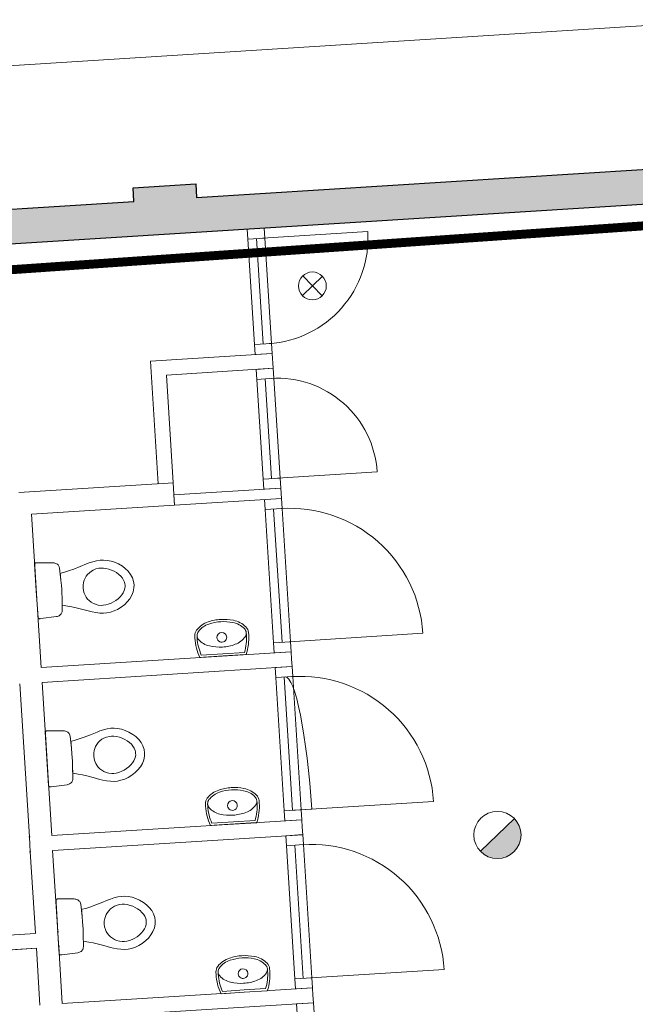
# Model space of a CAD drawing. Header units: millimetres. Extents: x -13022 to 1371524, y -38729 to 632593.
# Tile 61 of 256: x 652284 to 656403, y 22283 to 28873. Entities that reach past the tile are written whole.
import ezdxf

# ---------------------------------------------------------------- set-up
doc = ezdxf.new("R2010")
doc.units = ezdxf.units.MM
doc.header["$LTSCALE"] = 35
doc.set_wipeout_variables(frame=1)
doc.linetypes.add('AI9-LType1', pattern=[1.69333, 0.846665, -0.846665])
doc.linetypes.add('DASHED', pattern=[200, 100, -100])
doc.layers.add('Al65----_beveiliging-inst', color=92, linetype='Continuous', lineweight=9)
doc.layers.add('brandveiligheid voorzieningen', color=10, linetype='Continuous', lineweight=9)
for name, color, linetype in [('LAYER102', 1, 'Continuous'), ('LAYER111', 7, 'Continuous'), ('LAYER28', 7, 'Continuous'), ('LAYER30', 7, 'Continuous'), ('LAYER31', 7, 'Continuous'), ('LAYER74', 7, 'Continuous')]:
    doc.layers.add(name, color=color, linetype=linetype)
doc.styles.get("Standard").update_dxf_attribs({"font": 'simplex.shx'})
doc.dimstyles.new('~R----C~', dxfattribs={"dimtxt": 162, "dimasz": 180, "dimexe": 0.18, "dimexo": 0.0625, "dimgap": 16.2, "dimtad": 1, "dimdec": 0, "dimzin": 0, "dimdsep": 46, "dimtxsty": 'Standard', "dimcen": 0.09, "dimse1": 1, "dimse2": 1, "dimclrd": 7, "dimadec": 0, "dimazin": 0, "dimtfac": 1, "dimtdec": 4, "dimtmove": 0, "dimatfit": 3, "dimfxl": 1, "dimtolj": 1, "dimtzin": 0, "dimlwd": 13, "dimarcsym": 0})

# ---------------------------------------------------------------- blocks, each defined once
blk = doc.blocks.new('*D93')
at = {"layer": 'Defpoints', "color": 0, "linetype": 'Continuous', "transparency": 16777216}
for p in [(656813.2, 28854.7), (656873.5, 27897.3), (645890.4, 27478.6)]:
    blk.add_point(p, dxfattribs=at)
at = {"layer": 'LAYER102', "color": 7, "linetype": 'Continuous', "lineweight": 13, "transparency": 16777216}
blk.add_line((646026.8, 28175.8), (656633.6, 28843.4), dxfattribs=at)
at = {"layer": 'LAYER102', "color": 7, "linetype": 'Continuous', "transparency": 16777216}
for points in [[(656631.7, 28873.3), (656635.5, 28813.5), (656813.2, 28854.7)], [(646024.9, 28205.8), (646028.7, 28145.9), (645847.2, 28164.5)]]:
    blk.add_solid(points, dxfattribs=at)
at = {"layer": 'LAYER102', "color": 0, "linetype": 'Continuous', "transparency": 16777216, "insert": (651324.1, 28606.6), "char_height": 162, "attachment_point": 5, "rotation": 3.60138}
blk.add_mtext('\\A1;10988', dxfattribs=at)
blk = doc.blocks.new('Brandmelder')
at = {"layer": 'brandveiligheid voorzieningen'}
blk.add_hatch(color=256, dxfattribs=at).paths.add_polyline_path([(76.62, -89.8, 0.198912), (75.85, -87.94), (72.13, -91.66, 0.668179)])
blk.add_line((72.13, -91.66), (75.85, -87.94), dxfattribs=at)
blk.add_circle((73.99, -89.8), 2.63, dxfattribs=at)
blk = doc.blocks.new('Nevenindicator')
at = {"layer": 'Al65----_beveiliging-inst', "color": 92, "ltscale": 0.7}
for p, q in [((159.19, -81.94), (161.37, -79.75)), ((159.19, -79.75), (161.37, -81.94))]:
    blk.add_line(p, q, dxfattribs=at)
blk.add_circle((160.28, -80.84), 1.55, dxfattribs=at)

msp = doc.modelspace()

# ---------------------------------------------------------------- linework, layer by layer
at = {"layer": 'LAYER30', "color": 7, "linetype": 'Continuous', "lineweight": 18}
for points in [[(653811.173, 27404.147), (653806.939, 27471.013), (653920.712, 27478.224), (653924.946, 27411.359)], [(653860.108, 26632.69), (653855.873, 26699.555), (653969.646, 26706.767), (653973.881, 26639.901)], [(653870.672, 26466.034), (653866.437, 26532.9), (653980.211, 26540.111), (653984.445, 26473.244)], [(653917.205, 25731.344), (653912.971, 25798.211), (654026.744, 25805.421), (654030.979, 25738.555)], [(653925.809, 25594.694), (653921.575, 25661.559), (654035.348, 25668.77), (654039.583, 25601.904)]]:
    msp.add_lwpolyline(points, close=True, dxfattribs=at)
for points in [[(653855.873, 26699.555), (653811.173, 27404.147)], [(653912.76, 26703.161), (653868.06, 27407.753)], [(653969.646, 26706.767), (653924.946, 27411.359)], [(653912.971, 25798.211), (653870.672, 26466.034)], [(653969.857, 25801.815), (653927.559, 26469.64)], [(654026.744, 25805.421), (653984.445, 26473.244)], [(653982.331, 24703.011), (653925.809, 25594.694)], [(654039.218, 24706.616), (653982.696, 25598.299)], [(654096.104, 24710.221), (654039.583, 25601.904)]]:
    msp.add_lwpolyline(points, dxfattribs=at)
at = {"layer": 'LAYER31', "color": 7, "linetype": 'Continuous', "lineweight": 18}
msp.add_lwpolyline([(653908.237, 27410.304), (654612.843, 27454.972, -0.41421361), (653952.937, 26705.71)], format="xyb", dxfattribs=at)

# ---------------------------------------------------------------- block references
at = {"layer": 'Al65----_beveiliging-inst', "xscale": 60, "yscale": 60, "zscale": 60, "rotation": 358.9686325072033}
for name, p in [('Nevenindicator', (644714.7, 32114.529)), ('Brandmelder', (651138.592, 28883.862))]:
    msp.add_blockref(name, p, dxfattribs=at)

# ---------------------------------------------------------------- dimensions: what is measured, and where the dimension line sits
at = {"layer": 'LAYER102', "color": 7, "linetype": 'Continuous'}
dim = msp.add_linear_dim(base=(656813.228, 28854.707), p1=(645890.355, 27478.602), p2=(656873.484, 27897.335), angle=3.6013808, dimstyle='~R----C~', dxfattribs=at)
dim.commit()
dim.dimension.update_dxf_attribs({"geometry": '*D93', "text_midpoint": (651324.101, 28606.62)})

# ---------------------------------------------------------------- wipeouts: each hides what was drawn before it
at = {"linetype": 'Continuous'}
for points in [[(652565.3, 25061.29), (652563.368, 25085.895), (652559.952, 25121.842), (652554.768, 25167.211), (652591.09, 25177.842), (652617.934, 25186.312), (652645.615, 25196.105), (652688.173, 25212.81), (652730.875, 25230.597), (652749.572, 25237.915), (652773.275, 25245.491), (652798.267, 25251.778), (652822.281, 25255.817), (652845.112, 25256.665), (652868.893, 25254.687), (652895.738, 25249.27), (652919.169, 25241.782), (652944.596, 25230.561), (652971.068, 25214.882), (652990.368, 25200.107), (653009.595, 25181.323), (653025.66, 25160.463), (653038.066, 25137.754), (653046.192, 25113.414), (653049.303, 25091.784), (653048.909, 25069.927), (653043.893, 25044.759), (653034.458, 25020.677), (653021.109, 24997.962), (653004.415, 24976.914), (652987.105, 24959.833), (652962.824, 24940.959), (652939.062, 24926.637), (652916.684, 24916.265), (652890.773, 24907.524), (652867.43, 24902.577), (652844.64, 24900.553), (652820.341, 24901.543), (652794.705, 24904.644), (652770.283, 24909.189), (652750.806, 24914.104), (652706.208, 24926.386), (652661.903, 24937.621), (652633.198, 24943.863), (652605.534, 24948.897), (652568.136, 24954.889), (652567.582, 25000.544), (652566.482, 25036.644)], [(652434.189, 24438.205), (652356.114, 24483.386), (652427.922, 24538.006), (654100.401, 24643.355), (654103.504, 24593.455), (654106.668, 24543.553)], [(652636.061, 23936.241), (652634.129, 23960.845), (652630.713, 23996.792), (652625.529, 24042.161), (652661.851, 24052.793), (652688.695, 24061.262), (652716.376, 24071.055), (652758.933, 24087.761), (652801.636, 24105.548), (652820.333, 24112.866), (652844.036, 24120.441), (652869.028, 24126.729), (652893.042, 24130.767), (652915.873, 24131.616), (652939.654, 24129.638), (652966.498, 24124.22), (652989.93, 24116.733), (653015.357, 24105.511), (653041.829, 24089.832), (653061.129, 24075.057), (653080.356, 24056.274), (653096.421, 24035.413), (653108.827, 24012.704), (653116.952, 23988.365), (653120.064, 23966.734), (653119.67, 23944.877), (653114.654, 23919.709), (653105.219, 23895.627), (653091.87, 23872.912), (653075.176, 23851.864), (653057.866, 23834.783), (653033.585, 23815.91), (653009.823, 23801.587), (652987.445, 23791.216), (652961.534, 23782.475), (652938.191, 23777.528), (652915.401, 23775.503), (652891.102, 23776.493), (652865.466, 23779.594), (652841.044, 23784.139), (652821.567, 23789.055), (652776.968, 23801.336), (652732.663, 23812.572), (652703.959, 23818.813), (652676.295, 23823.847), (652638.896, 23829.84), (652638.343, 23875.495), (652637.243, 23911.594)], [(652505.013, 23313.206), (652426.939, 23358.39), (652498.746, 23413.009), (654171.663, 23518.368), (654174.766, 23468.467), (654177.93, 23418.565)], [(652706.887, 22811.338), (652704.955, 22835.943), (652701.539, 22871.89), (652696.355, 22917.259), (652732.677, 22927.89), (652759.521, 22936.359), (652787.202, 22946.153), (652829.759, 22962.858), (652872.462, 22980.645), (652891.159, 22987.963), (652914.861, 22995.539), (652939.854, 23001.826), (652963.868, 23005.864), (652986.699, 23006.713), (653010.48, 23004.735), (653037.324, 22999.318), (653060.756, 22991.83), (653086.183, 22980.609), (653112.655, 22964.93), (653131.955, 22950.155), (653151.182, 22931.371), (653167.247, 22910.51), (653179.653, 22887.802), (653187.778, 22863.462), (653190.889, 22841.832), (653190.496, 22819.975), (653185.48, 22794.807), (653176.045, 22770.725), (653162.696, 22748.009), (653146.002, 22726.962), (653128.692, 22709.881), (653104.411, 22691.007), (653080.649, 22676.685), (653058.271, 22666.314), (653032.36, 22657.572), (653009.017, 22652.626), (652986.227, 22650.601), (652961.928, 22651.591), (652936.292, 22654.692), (652911.87, 22659.236), (652892.393, 22664.152), (652847.794, 22676.434), (652803.489, 22687.669), (652774.785, 22693.911), (652747.121, 22698.945), (652709.722, 22704.938), (652709.169, 22750.592), (652708.069, 22786.692)], [(650091.834, 22512.499), (650138.547, 22565.561), (650185.322, 22618.623), (652389.632, 22758.342), (652467.582, 22713.183), (652395.899, 22658.538)], [(652575.838, 22188.249), (652497.764, 22233.433), (652569.508, 22288.048), (654242.927, 22393.441), (654246.029, 22343.541), (654249.194, 22293.639)]]:
    msp.add_wipeout(points, dxfattribs=at).dxf.layer = 'LAYER111'

# ---------------------------------------------------------------- next in the draw order: linework, layer by layer
at = {"layer": 'LAYER102', "color": 7, "linetype": 'Continuous', "lineweight": 18}
for points in [[(652427.922, 24538.006), (654100.401, 24643.355)], [(654100.401, 24643.355), (654103.504, 24593.455), (654106.668, 24543.553)], [(654106.668, 24543.553), (652434.189, 24438.205)], [(652498.746, 23413.009), (654171.663, 23518.368)], [(654171.663, 23518.368), (654174.766, 23468.467), (654177.93, 23418.565)], [(654177.93, 23418.565), (652505.013, 23313.206)], [(650185.322, 22618.623), (652389.632, 22758.342)], [(652395.899, 22658.538), (650091.834, 22512.499)], [(652569.508, 22288.048), (654242.927, 22393.441)], [(654242.927, 22393.441), (654246.029, 22343.541), (654249.194, 22293.639)], [(654249.194, 22293.639), (652575.838, 22188.249)]]:
    msp.add_lwpolyline(points, dxfattribs=at)
at = {"layer": 'LAYER102', "color": 7, "linetype": 'DASHED', "lineweight": 18}
for points in [[(654100.401, 24643.355), (654103.504, 24593.455), (654106.668, 24543.553)], [(654171.663, 23518.368), (654174.766, 23468.467), (654177.93, 23418.565)], [(654242.927, 22393.441), (654246.029, 22343.541), (654249.194, 22293.639)]]:
    msp.add_lwpolyline(points, dxfattribs=at)
at = {"layer": 'LAYER30', "color": 7, "linetype": 'Continuous', "lineweight": 18}
for points in [[(653986.566, 24636.145), (653982.331, 24703.011), (654096.104, 24710.221), (654100.339, 24643.356)], [(653997.071, 24469.705), (653992.837, 24536.571), (654106.61, 24543.782), (654110.845, 24476.915)], [(654057.828, 23511.157), (654053.593, 23578.023), (654167.366, 23585.233), (654171.601, 23518.368)], [(654068.335, 23344.779), (654064.1, 23411.645), (654177.873, 23418.856), (654182.108, 23351.99)], [(654129.091, 22386.231), (654124.856, 22453.097), (654238.629, 22460.308), (654242.864, 22393.442)], [(654139.655, 22219.563), (654135.42, 22286.429), (654249.194, 22293.64), (654253.428, 22226.774)]]:
    msp.add_lwpolyline(points, close=True, dxfattribs=at)
for points in [[(654053.593, 23578.023), (653997.071, 24469.705)], [(654110.48, 23581.628), (654053.958, 24473.311)], [(654167.366, 23585.233), (654110.845, 24476.915)], [(654124.856, 22453.097), (654068.335, 23344.779)], [(654181.743, 22456.702), (654125.221, 23348.385)], [(654238.629, 22460.308), (654182.108, 23351.99)]]:
    msp.add_lwpolyline(points, dxfattribs=at)
at = {"layer": 'LAYER31', "color": 7, "linetype": 'Continuous', "lineweight": 18}
msp.add_lwpolyline([(654117.364, 23582.066), (654238.083, 23589.717), (654231.968, 23677.136), (654224.712, 23763.641), (654216.486, 23848.395), (654207.214, 23930.586), (654197.131, 24009.42), (654186.287, 24084.138), (654174.793, 24154.022), (654162.7, 24218.396), (654150.246, 24276.642), (654137.422, 24328.2), (654124.406, 24372.571), (654111.316, 24409.331), (654098.269, 24438.123), (654085.45, 24458.67), (654072.916, 24470.775), (654060.79, 24474.322)], dxfattribs=at)
for points in [[(654161.296, 23584.852), (655053.02, 23641.373, 0.41421361), (654104.774, 24476.537)], [(654232.559, 22459.927), (655124.283, 22516.447, 0.41421361), (654176.038, 23351.611)]]:
    msp.add_lwpolyline(points, format="xyb", dxfattribs=at)
at = {"layer": 'LAYER74', "color": 7, "linetype": 'Continuous', "lineweight": 13}
for points in [[(652565.3, 25061.29), (652563.368, 25085.895), (652559.952, 25121.842), (652554.768, 25167.211), (652591.09, 25177.842), (652617.934, 25186.312), (652645.615, 25196.105), (652688.173, 25212.81), (652730.875, 25230.597), (652749.572, 25237.915), (652773.275, 25245.491), (652798.267, 25251.778), (652822.281, 25255.817), (652845.112, 25256.665), (652868.893, 25254.687), (652895.738, 25249.27), (652919.169, 25241.782), (652944.596, 25230.561), (652971.068, 25214.882), (652990.368, 25200.107), (653009.595, 25181.323), (653025.66, 25160.463), (653038.066, 25137.754), (653046.192, 25113.414), (653049.303, 25091.784), (653048.909, 25069.927), (653043.893, 25044.759), (653034.458, 25020.677), (653021.109, 24997.962), (653004.415, 24976.914), (652987.105, 24959.833), (652962.824, 24940.959), (652939.062, 24926.637), (652916.684, 24916.265), (652890.773, 24907.524), (652867.43, 24902.577), (652844.64, 24900.553), (652820.341, 24901.543), (652794.705, 24904.644), (652770.283, 24909.189), (652750.806, 24914.104), (652706.208, 24926.386), (652661.903, 24937.621), (652633.198, 24943.863), (652605.534, 24948.897), (652568.136, 24954.889), (652567.582, 25000.544), (652566.482, 25036.644)], [(652636.061, 23936.241), (652634.129, 23960.845), (652630.713, 23996.792), (652625.529, 24042.161), (652661.851, 24052.793), (652688.695, 24061.262), (652716.376, 24071.055), (652758.933, 24087.761), (652801.636, 24105.548), (652820.333, 24112.866), (652844.036, 24120.441), (652869.028, 24126.729), (652893.042, 24130.767), (652915.873, 24131.616), (652939.654, 24129.638), (652966.498, 24124.22), (652989.93, 24116.733), (653015.357, 24105.511), (653041.829, 24089.832), (653061.129, 24075.057), (653080.356, 24056.274), (653096.421, 24035.413), (653108.827, 24012.704), (653116.952, 23988.365), (653120.064, 23966.734), (653119.67, 23944.877), (653114.654, 23919.709), (653105.219, 23895.627), (653091.87, 23872.912), (653075.176, 23851.864), (653057.866, 23834.783), (653033.585, 23815.91), (653009.823, 23801.587), (652987.445, 23791.216), (652961.534, 23782.475), (652938.191, 23777.528), (652915.401, 23775.503), (652891.102, 23776.493), (652865.466, 23779.594), (652841.044, 23784.139), (652821.567, 23789.055), (652776.968, 23801.336), (652732.663, 23812.572), (652703.959, 23818.813), (652676.295, 23823.847), (652638.896, 23829.84), (652638.343, 23875.495), (652637.243, 23911.594)], [(652706.887, 22811.338), (652704.955, 22835.943), (652701.539, 22871.89), (652696.355, 22917.259), (652732.677, 22927.89), (652759.521, 22936.359), (652787.202, 22946.153), (652829.759, 22962.858), (652872.462, 22980.645), (652891.159, 22987.963), (652914.861, 22995.539), (652939.854, 23001.826), (652963.868, 23005.864), (652986.699, 23006.713), (653010.48, 23004.735), (653037.324, 22999.318), (653060.756, 22991.83), (653086.183, 22980.609), (653112.655, 22964.93), (653131.955, 22950.155), (653151.182, 22931.371), (653167.247, 22910.51), (653179.653, 22887.802), (653187.778, 22863.462), (653190.889, 22841.832), (653190.496, 22819.975), (653185.48, 22794.807), (653176.045, 22770.725), (653162.696, 22748.009), (653146.002, 22726.962), (653128.692, 22709.881), (653104.411, 22691.007), (653080.649, 22676.685), (653058.271, 22666.314), (653032.36, 22657.572), (653009.017, 22652.626), (652986.227, 22650.601), (652961.928, 22651.591), (652936.292, 22654.692), (652911.87, 22659.236), (652892.393, 22664.152), (652847.794, 22676.434), (652803.489, 22687.669), (652774.785, 22693.911), (652747.121, 22698.945), (652709.722, 22704.938), (652709.169, 22750.592), (652708.069, 22786.692)]]:
    msp.add_lwpolyline(points, close=True, dxfattribs=at)
for points in [[(652708.611, 25070.318), (652708.766, 25089.349), (652711.514, 25106.584), (652715.839, 25121.123), (652721.839, 25134.966), (652729.511, 25147.911), (652738.538, 25159.759), (652750.445, 25171.807), (652763.883, 25182.165), (652776.708, 25189.662), (652794.53, 25196.973), (652813.74, 25201.541), (652827.454, 25202.902), (652844.327, 25202.632), (652861.665, 25200.408), (652881.644, 25195.609), (652899.037, 25189.495), (652915.9, 25181.712), (652931.673, 25172.468), (652948.021, 25160.371), (652960.623, 25148.552), (652971.207, 25135.781), (652979.591, 25122.324), (652985.586, 25108.111), (652988.269, 25097.408), (652989.413, 25088.009)], [(652708.611, 25070.318), (652711.21, 25051.462), (652716.034, 25034.703), (652722.16, 25020.821), (652729.865, 25007.843), (652739.028, 24995.959), (652749.526, 24985.339), (652762.84, 24974.881), (652777.437, 24966.29), (652791.147, 24960.469), (652809.747, 24955.451), (652829.4, 24953.329), (652843.159, 24953.697), (652859.892, 24956.088), (652876.786, 24960.47), (652896.045, 24967.736), (652912.509, 24975.981), (652928.188, 24985.817), (652942.766, 24996.971), (652957.459, 25011.025), (652968.45, 25024.33), (652977.391, 25038.332), (652983.964, 25052.731), (652988.107, 25067.582), (652989.492, 25078.542), (652989.413, 25088.009)], [(652779.372, 23945.268), (652779.527, 23964.3), (652782.275, 23981.534), (652786.6, 23996.073), (652792.6, 24009.917), (652800.272, 24022.862), (652809.299, 24034.71), (652821.206, 24046.757), (652834.644, 24057.116), (652847.469, 24064.613), (652865.291, 24071.923), (652884.501, 24076.491), (652898.215, 24077.853), (652915.088, 24077.582), (652932.426, 24075.359), (652952.405, 24070.56), (652969.798, 24064.446), (652986.661, 24056.662), (653002.434, 24047.418), (653018.782, 24035.321), (653031.383, 24023.502), (653041.968, 24010.731), (653050.352, 23997.274), (653056.347, 23983.061), (653059.03, 23972.358), (653060.173, 23962.959)], [(652779.372, 23945.268), (652781.97, 23926.413), (652786.795, 23909.653), (652792.921, 23895.771), (652800.626, 23882.793), (652809.788, 23870.91), (652820.286, 23860.289), (652833.6, 23849.831), (652848.198, 23841.24), (652861.908, 23835.419), (652880.508, 23830.402), (652900.161, 23828.279), (652913.92, 23828.648), (652930.653, 23831.038), (652947.547, 23835.421), (652966.806, 23842.686), (652983.269, 23850.931), (652998.949, 23860.767), (653013.527, 23871.921), (653028.22, 23885.976), (653039.211, 23899.28), (653048.152, 23913.282), (653054.725, 23927.681), (653058.868, 23942.533), (653060.253, 23953.492), (653060.173, 23962.959)], [(652850.198, 22820.366), (652850.353, 22839.397), (652853.101, 22856.632), (652857.426, 22871.171), (652863.426, 22885.014), (652871.098, 22897.959), (652880.125, 22909.807), (652892.031, 22921.855), (652905.47, 22932.213), (652918.295, 22939.71), (652936.117, 22947.02), (652955.327, 22951.588), (652969.041, 22952.95), (652985.914, 22952.68), (653003.252, 22950.456), (653023.231, 22945.657), (653040.624, 22939.543), (653057.487, 22931.76), (653073.26, 22922.516), (653089.608, 22910.419), (653102.209, 22898.6), (653112.794, 22885.828), (653121.178, 22872.372), (653127.173, 22858.159), (653129.856, 22847.455), (653130.999, 22838.056)], [(652850.198, 22820.366), (652852.796, 22801.51), (652857.621, 22784.751), (652863.747, 22770.869), (652871.452, 22757.891), (652880.614, 22746.007), (652891.112, 22735.387), (652904.426, 22724.929), (652919.024, 22716.338), (652932.734, 22710.517), (652951.334, 22705.499), (652970.987, 22703.377), (652984.746, 22703.745), (653001.479, 22706.136), (653018.373, 22710.518), (653037.632, 22717.784), (653054.095, 22726.029), (653069.775, 22735.865), (653084.353, 22747.019), (653099.046, 22761.073), (653110.037, 22774.378), (653118.978, 22788.38), (653125.551, 22802.779), (653129.694, 22817.63), (653131.079, 22828.59), (653130.999, 22838.056)]]:
    msp.add_lwpolyline(points, dxfattribs=at)

# ---------------------------------------------------------------- next in the draw order: wipeouts: each hides what was drawn before it
at = {"linetype": 'Continuous'}
for points in [[(653644.563, 24614.755), (653489.861, 24604.949), (653476.821, 24635.834), (653466.833, 24667.835), (653459.985, 24700.652), (653456.366, 24733.978), (653455.652, 24749.87), (653456.801, 24763.337), (653460.97, 24776.192), (653467.961, 24787.766), (653483.975, 24805.796), (653502.568, 24821.178), (653523.263, 24833.553), (653545.617, 24842.633), (653572.892, 24850.711), (653600.809, 24856.273), (653629.087, 24859.273), (653657.539, 24859.863), (653685.914, 24857.863), (653714.024, 24853.286), (653737.322, 24847.09), (653759.433, 24837.42), (653779.798, 24824.501), (653797.952, 24808.634), (653806.325, 24798.031), (653812.075, 24785.804), (653814.9, 24772.592), (653816.209, 24756.778), (653816.794, 24723.263), (653814.161, 24689.847), (653808.284, 24656.845), (653799.264, 24624.564)], [(653715.377, 23489.212), (653560.676, 23479.406), (653547.636, 23510.291), (653537.648, 23542.292), (653530.8, 23575.109), (653527.18, 23608.435), (653526.466, 23624.327), (653527.615, 23637.794), (653531.785, 23650.649), (653538.775, 23662.223), (653554.79, 23680.253), (653573.382, 23695.635), (653594.077, 23708.011), (653616.432, 23717.09), (653643.706, 23725.168), (653671.624, 23730.73), (653699.901, 23733.73), (653728.354, 23734.32), (653756.729, 23732.32), (653784.838, 23727.743), (653808.137, 23721.547), (653830.247, 23711.877), (653850.612, 23698.958), (653868.767, 23683.091), (653877.14, 23672.488), (653882.889, 23660.261), (653885.715, 23647.049), (653887.024, 23631.235), (653887.608, 23597.72), (653884.975, 23564.304), (653879.099, 23531.302), (653870.079, 23499.021)], [(652569.508, 22288.048), (652497.764, 22233.433), (652419.814, 22278.585), (652395.836, 22658.524), (652467.582, 22713.183), (652545.531, 22667.998)], [(653786.201, 22364.215), (653631.5, 22354.409), (653618.46, 22385.294), (653608.472, 22417.295), (653601.624, 22450.113), (653598.004, 22483.438), (653597.29, 22499.331), (653598.439, 22512.797), (653602.609, 22525.653), (653609.6, 22537.227), (653625.614, 22555.257), (653644.207, 22570.639), (653664.901, 22583.014), (653687.256, 22592.094), (653714.531, 22600.172), (653742.448, 22605.734), (653770.725, 22608.734), (653799.178, 22609.325), (653827.553, 22607.325), (653855.662, 22602.748), (653878.961, 22596.552), (653901.072, 22586.882), (653921.436, 22573.963), (653939.591, 22558.096), (653947.964, 22547.493), (653953.714, 22535.266), (653956.539, 22522.053), (653957.848, 22506.238), (653958.432, 22472.723), (653955.799, 22439.308), (653949.923, 22406.305), (653940.903, 22374.024)]]:
    msp.add_wipeout(points, dxfattribs=at).dxf.layer = 'LAYER111'

# ---------------------------------------------------------------- next in the draw order: linework, layer by layer
at = {"layer": 'LAYER102', "color": 7, "linetype": 'DASHED', "lineweight": 18}
for points in [[(652395.899, 22658.538), (650091.834, 22512.499)], [(652419.814, 22278.585), (652395.836, 22658.524)], [(652569.508, 22288.048), (654242.927, 22393.441)], [(654249.194, 22293.639), (652575.838, 22188.249)]]:
    msp.add_lwpolyline(points, dxfattribs=at)
at = {"layer": 'LAYER102', "color": 7, "linetype": 'Continuous', "lineweight": 18}
for points in [[(652419.814, 22278.585), (652395.836, 22658.524)], [(652545.531, 22667.998), (652569.508, 22288.048)]]:
    msp.add_lwpolyline(points, dxfattribs=at)
at = {"layer": 'LAYER74', "color": 7, "linetype": 'Continuous', "lineweight": 13}
for points in [[(653644.563, 24614.755), (653489.861, 24604.949, -0.09719306), (653456.366, 24733.966), (653455.652, 24749.87, -0.17332774), (653467.96, 24787.746, -0.15397481), (653545.586, 24842.625, -0.0684418), (653629.087, 24859.275)], [(653644.563, 24614.755), (653799.264, 24624.56, 0.09719304), (653816.209, 24756.779), (653814.932, 24772.644, 0.1733278), (653797.953, 24808.665, 0.15395823), (653713.993, 24853.29, 0.06845411), (653629.086, 24859.268)], [(653643.645, 24629.724), (653788.083, 24638.88, 0.08945141), (653801.25, 24755.669), (653799.968, 24771.29, 0.1731554), (653787.261, 24798.124, 0.15433302), (653711.102, 24838.567, 0.06860565), (653630.067, 24844.297)], [(653643.645, 24629.724), (653499.206, 24620.568, -0.08945143), (653471.382, 24734.754), (653470.664, 24750.414, -0.1731554), (653479.861, 24778.638, -0.15433306), (653550.33, 24828.384, -0.06860133), (653630.005, 24844.297)], [(653640.765, 24674.634, -0.07507547), (653553.443, 24681.848, -0.15532411), (653480.876, 24723.929, -0.1702963), (653470.664, 24750.409)], [(653640.765, 24674.634, 0.07507547), (653726.544, 24692.82, 0.15532411), (653793.221, 24743.729, 0.17035247), (653799.968, 24771.294)], [(653715.377, 23489.212), (653560.676, 23479.406, -0.09719306), (653527.18, 23608.423), (653526.466, 23624.327, -0.17332774), (653538.775, 23662.203, -0.15397481), (653616.4, 23717.082, -0.0684418), (653699.901, 23733.732)], [(653715.377, 23489.212), (653870.079, 23499.017, 0.09719304), (653887.024, 23631.236), (653885.747, 23647.101, 0.1733278), (653868.767, 23683.122, 0.15395823), (653784.807, 23727.747, 0.06845411), (653699.901, 23733.725)], [(653714.459, 23504.181), (653570.021, 23495.025, -0.08945143), (653542.197, 23609.212), (653541.478, 23624.871, -0.1731554), (653550.675, 23653.095, -0.15433306), (653621.145, 23702.841, -0.06860133), (653700.819, 23718.754)], [(653714.459, 23504.181), (653858.897, 23513.337, 0.08945141), (653872.064, 23630.126), (653870.782, 23645.747, 0.1731554), (653858.076, 23672.581, 0.15433302), (653781.917, 23713.024, 0.06860565), (653700.882, 23718.754)], [(653711.579, 23549.091, -0.07507547), (653624.258, 23556.305, -0.15532411), (653551.691, 23598.386, -0.1702963), (653541.478, 23624.866)], [(653711.579, 23549.091, 0.07507547), (653797.358, 23567.277, 0.15532411), (653864.035, 23618.186, 0.17035247), (653870.783, 23645.751)], [(653786.201, 22364.215), (653631.5, 22354.409, -0.09719306), (653598.004, 22483.427), (653597.29, 22499.331, -0.17332774), (653609.599, 22537.206, -0.15397481), (653687.225, 22592.086, -0.0684418), (653770.725, 22608.736)], [(653786.201, 22364.215), (653940.903, 22374.022, 0.09719304), (653957.848, 22506.239), (653956.571, 22522.105, 0.1733278), (653939.592, 22558.125, 0.15395823), (653855.631, 22602.75, 0.06845411), (653770.725, 22608.729)], [(653785.283, 22379.185), (653640.845, 22370.029, -0.08945143), (653613.021, 22484.215), (653612.303, 22499.874, -0.1731554), (653621.5, 22528.099, -0.15433306), (653691.969, 22577.845, -0.06860133), (653771.643, 22593.758)], [(653785.283, 22379.185), (653929.721, 22388.341, 0.08945141), (653942.888, 22505.13), (653941.607, 22520.751, 0.1731554), (653928.9, 22547.585, 0.15433302), (653852.741, 22588.028, 0.06860565), (653771.706, 22593.757)], [(653782.404, 22424.095, -0.07507547), (653695.082, 22431.309, -0.15532411), (653622.515, 22473.389, -0.1702963), (653612.303, 22499.87)], [(653782.404, 22424.095, 0.07507547), (653868.182, 22442.281, 0.15532411), (653934.86, 22493.189, 0.17035247), (653941.607, 22520.755)]]:
    msp.add_lwpolyline(points, format="xyb", dxfattribs=at)
for points in [[(653604.265, 24737.447, -0.99999992), (653669.099, 24741.56, -1.00000004), (653604.265, 24737.447)], [(653675.079, 23611.904, -0.99999992), (653739.914, 23616.017, -1.00000004), (653675.079, 23611.904)], [(653745.903, 22486.908, -0.99999992), (653810.738, 22491.021, -1.00000004), (653745.903, 22486.908)]]:
    msp.add_lwpolyline(points, format="xyb", close=True, dxfattribs=at)

# ---------------------------------------------------------------- next in the draw order: wipeouts: each hides what was drawn before it
at = {"linetype": 'Continuous'}
msp.add_wipeout([(652539.265, 22767.848), (652467.582, 22713.187), (652389.57, 22758.372), (652355.257, 23303.823), (652426.939, 23358.394), (652504.951, 23313.241)], dxfattribs=at).dxf.layer = 'LAYER111'

# ---------------------------------------------------------------- next in the draw order: linework, layer by layer
at = {"layer": 'LAYER102', "color": 7, "linetype": 'Continuous', "lineweight": 18}
for points in [[(652389.57, 22758.372), (652355.257, 23303.823)], [(652504.951, 23313.241), (652539.265, 22767.848)]]:
    msp.add_lwpolyline(points, dxfattribs=at)
at = {"layer": 'LAYER102', "color": 7, "linetype": 'DASHED', "lineweight": 18}
msp.add_lwpolyline([(650185.322, 22618.623), (652389.632, 22758.342)], dxfattribs=at)

# ---------------------------------------------------------------- next in the draw order: wipeouts: each hides what was drawn before it
at = {"linetype": 'Continuous'}
msp.add_wipeout([(652498.683, 23412.96), (652426.939, 23358.39), (652348.989, 23403.541), (652284.433, 24428.815), (652356.114, 24483.386), (652434.127, 24438.253)], dxfattribs=at).dxf.layer = 'LAYER111'

# ---------------------------------------------------------------- next in the draw order: linework, layer by layer
at = {"layer": 'LAYER102', "color": 7, "linetype": 'Continuous', "lineweight": 18}
for points in [[(652348.989, 23403.541), (652284.433, 24428.815)], [(652434.127, 24438.253), (652498.683, 23412.96)]]:
    msp.add_lwpolyline(points, dxfattribs=at)
at = {"layer": 'LAYER102', "color": 7, "linetype": 'DASHED', "lineweight": 18}
for points in [[(652498.746, 23413.009), (654171.663, 23518.368)], [(654177.93, 23418.565), (652505.013, 23313.206)]]:
    msp.add_lwpolyline(points, dxfattribs=at)

# ---------------------------------------------------------------- next in the draw order: wipeouts: each hides what was drawn before it
at = {"linetype": 'Continuous'}
for points in [[(652427.858, 24537.956), (652356.114, 24483.386), (652278.164, 24528.517), (652213.607, 25553.734), (652283.738, 25633.301), (652363.301, 25563.163)], [(652545.531, 22668.026), (652467.582, 22713.187), (652539.264, 22767.83), (652539.264, 22767.83), (652542.429, 22717.93), (652545.594, 22668.03)]]:
    msp.add_wipeout(points, dxfattribs=at).dxf.layer = 'LAYER111'

# ---------------------------------------------------------------- next in the draw order: linework, layer by layer
at = {"layer": 'LAYER102', "color": 7, "linetype": 'Continuous', "lineweight": 18}
for points in [[(652363.301, 25563.163), (652427.858, 24537.956)], [(652539.264, 22767.83), (652542.429, 22717.93), (652545.594, 22668.03)]]:
    msp.add_lwpolyline(points, dxfattribs=at)
at = {"layer": 'LAYER102', "color": 7, "linetype": 'DASHED', "lineweight": 18}
for points in [[(652427.922, 24538.006), (654100.401, 24643.355)], [(654106.668, 24543.553), (652434.189, 24438.205)]]:
    msp.add_lwpolyline(points, dxfattribs=at)
at = {"layer": 'LAYER102', "color": 7, "linetype": 'Continuous'}
for p in [(652539.264, 22767.83), (652545.594, 22668.03)]:
    msp.add_point(p, dxfattribs=at)

# ---------------------------------------------------------------- next in the draw order: wipeouts: each hides what was drawn before it
at = {"linetype": 'Continuous'}
for points in [[(652466.404, 23925.553), (652455.025, 24106.015), (652455.82, 24108.491), (652457.349, 24110.089), (652459.308, 24111.286), (652461.387, 24112.143), (652464.276, 24112.941), (652466.91, 24113.394), (652469.54, 24113.623), (652472.04, 24113.603), (652578.803, 24113.379), (652584.729, 24112.684), (652590.147, 24111.563), (652596.488, 24109.589), (652602.067, 24106.993), (652607.073, 24103.797), (652611.81, 24099.61), (652614.99, 24095.677), (652617.84, 24090.798), (652619.994, 24085.402), (652621.604, 24077.634), (652630.713, 23996.792), (652634.129, 23960.845), (652636.061, 23936.241), (652637.243, 23911.594), (652638.343, 23875.495), (652639.503, 23794.092), (652638.798, 23786.177), (652637.384, 23780.556), (652635.165, 23775.353), (652632.462, 23771.053), (652628.376, 23766.311), (652623.807, 23762.513), (652618.56, 23759.23), (652612.572, 23756.483), (652607.289, 23754.689), (652601.512, 23753.259), (652495.562, 23739.631), (652493.118, 23739.3), (652490.491, 23739.2), (652487.805, 23739.321), (652484.875, 23739.75), (652482.698, 23740.339), (652480.589, 23741.281), (652478.864, 23742.671), (652477.781, 23745.028)], [(652348.927, 23403.577), (652426.939, 23358.39), (652355.194, 23303.774), (652355.194, 23303.777), (652352.092, 23353.678), (652348.927, 23403.58)]]:
    msp.add_wipeout(points, dxfattribs=at).dxf.layer = 'LAYER111'

# ---------------------------------------------------------------- next in the draw order: linework, layer by layer
at = {"layer": 'LAYER102', "color": 7, "linetype": 'DASHED', "lineweight": 18}
for points in [[(652434.127, 24438.253), (652498.683, 23412.96)], [(652355.194, 23303.777), (652352.092, 23353.678), (652348.927, 23403.58)], [(652389.57, 22758.372), (652355.257, 23303.823)]]:
    msp.add_lwpolyline(points, dxfattribs=at)
at = {"layer": 'LAYER102', "color": 7, "linetype": 'Continuous', "lineweight": 18}
msp.add_lwpolyline([(652355.194, 23303.777), (652352.092, 23353.678), (652348.927, 23403.58)], dxfattribs=at)
at = {"layer": 'LAYER102', "color": 7, "linetype": 'Continuous'}
for p in [(652348.927, 23403.58), (652348.927, 23403.58), (652355.194, 23303.774), (652355.194, 23303.774)]:
    msp.add_point(p, dxfattribs=at)
at = {"layer": 'LAYER74', "color": 7, "linetype": 'Continuous', "lineweight": 13}
msp.add_lwpolyline([(652466.404, 23925.553), (652455.025, 24106.015), (652455.82, 24108.491), (652457.349, 24110.089), (652459.308, 24111.286), (652461.387, 24112.143), (652464.276, 24112.941), (652466.91, 24113.394), (652469.54, 24113.623), (652472.04, 24113.603), (652578.803, 24113.379), (652584.729, 24112.684), (652590.147, 24111.563), (652596.488, 24109.589), (652602.067, 24106.993), (652607.073, 24103.797), (652611.81, 24099.61), (652614.99, 24095.677), (652617.84, 24090.798), (652619.994, 24085.402), (652621.604, 24077.634), (652630.713, 23996.792), (652634.129, 23960.845), (652636.061, 23936.241), (652637.243, 23911.594), (652638.343, 23875.495), (652639.503, 23794.092), (652638.798, 23786.177), (652637.384, 23780.556), (652635.165, 23775.353), (652632.462, 23771.053), (652628.376, 23766.311), (652623.807, 23762.513), (652618.56, 23759.23), (652612.572, 23756.483), (652607.289, 23754.689), (652601.512, 23753.259), (652495.562, 23739.631), (652493.118, 23739.3), (652490.491, 23739.2), (652487.805, 23739.321), (652484.875, 23739.75), (652482.698, 23740.339), (652480.589, 23741.281), (652478.864, 23742.671), (652477.781, 23745.028)], close=True, dxfattribs=at)

# ---------------------------------------------------------------- next in the draw order: wipeouts: each hides what was drawn before it
at = {"linetype": 'Continuous'}
for points in [[(652363.301, 25563.172), (652283.739, 25633.309), (652279.023, 25708.161), (653311.61, 25773.195), (653316.326, 25698.343), (653321.042, 25623.491)], [(652395.643, 25050.602), (652384.265, 25231.065), (652385.059, 25233.54), (652386.588, 25235.139), (652388.548, 25236.335), (652390.626, 25237.193), (652393.516, 25237.99), (652396.149, 25238.444), (652398.779, 25238.673), (652401.279, 25238.652), (652508.042, 25238.429), (652513.968, 25237.733), (652519.386, 25236.613), (652525.727, 25234.638), (652531.306, 25232.042), (652536.312, 25228.846), (652541.05, 25224.66), (652544.229, 25220.727), (652547.079, 25215.848), (652549.233, 25210.452), (652550.843, 25202.684), (652559.952, 25121.842), (652563.368, 25085.895), (652565.3, 25061.29), (652566.482, 25036.644), (652567.582, 25000.544), (652568.742, 24919.142), (652568.037, 24911.227), (652566.623, 24905.606), (652564.404, 24900.403), (652561.702, 24896.103), (652557.615, 24891.36), (652553.046, 24887.563), (652547.799, 24884.28), (652541.811, 24881.533), (652536.528, 24879.739), (652530.751, 24878.309), (652424.801, 24864.681), (652422.357, 24864.35), (652419.73, 24864.25), (652417.044, 24864.371), (652414.114, 24864.799), (652411.937, 24865.388), (652409.829, 24866.331), (652408.103, 24867.72), (652407.02, 24870.077)], [(652278.04, 24528.566), (652356.114, 24483.386), (652284.37, 24428.763), (652284.432, 24428.769), (652281.267, 24478.67), (652278.165, 24528.57)], [(652537.23, 22800.65), (652525.851, 22981.113), (652526.646, 22983.588), (652528.175, 22985.187), (652530.134, 22986.383), (652532.213, 22987.24), (652535.102, 22988.038), (652537.736, 22988.492), (652540.366, 22988.721), (652542.866, 22988.7), (652649.629, 22988.477), (652655.555, 22987.781), (652660.973, 22986.661), (652667.314, 22984.686), (652672.893, 22982.09), (652677.898, 22978.894), (652682.636, 22974.708), (652685.816, 22970.775), (652688.666, 22965.895), (652690.819, 22960.499), (652692.43, 22952.732), (652701.539, 22871.89), (652704.955, 22835.943), (652706.887, 22811.338), (652708.069, 22786.692), (652709.169, 22750.592), (652710.329, 22669.19), (652709.624, 22661.275), (652708.21, 22655.653), (652705.991, 22650.451), (652703.288, 22646.15), (652699.202, 22641.409), (652694.633, 22637.61), (652689.386, 22634.327), (652683.398, 22631.58), (652678.115, 22629.787), (652672.338, 22628.356), (652566.388, 22614.729), (652563.944, 22614.398), (652561.317, 22614.298), (652558.631, 22614.418), (652555.701, 22614.847), (652553.524, 22615.436), (652551.415, 22616.379), (652549.69, 22617.768), (652548.607, 22620.125)]]:
    msp.add_wipeout(points, dxfattribs=at).dxf.layer = 'LAYER111'

# ---------------------------------------------------------------- next in the draw order: linework, layer by layer
at = {"layer": 'LAYER102', "color": 7, "linetype": 'Continuous', "lineweight": 18}
for points in [[(652279.023, 25708.161), (653311.61, 25773.195)], [(653311.61, 25773.195), (653316.326, 25698.343), (653321.042, 25623.491)], [(653321.042, 25623.491), (652363.301, 25563.172)]]:
    msp.add_lwpolyline(points, dxfattribs=at)
at = {"layer": 'LAYER102', "color": 7, "linetype": 'DASHED', "lineweight": 18}
for points in [[(652363.301, 25563.163), (652427.858, 24537.956)], [(652348.989, 23403.541), (652284.433, 24428.815)], [(652504.951, 23313.241), (652539.265, 22767.848)], [(652539.264, 22767.83), (652542.429, 22717.93), (652545.594, 22668.03)], [(652545.531, 22667.998), (652569.508, 22288.048)]]:
    msp.add_lwpolyline(points, dxfattribs=at)
at = {"layer": 'LAYER102', "color": 7, "linetype": 'Continuous'}
for p in [(652539.264, 22767.83), (652545.594, 22668.03)]:
    msp.add_point(p, dxfattribs=at)
at = {"layer": 'LAYER74', "color": 7, "linetype": 'Continuous', "lineweight": 13}
for points in [[(652395.643, 25050.602), (652384.265, 25231.065), (652385.059, 25233.54), (652386.588, 25235.139), (652388.548, 25236.335), (652390.626, 25237.193), (652393.516, 25237.99), (652396.149, 25238.444), (652398.779, 25238.673), (652401.279, 25238.652), (652508.042, 25238.429), (652513.968, 25237.733), (652519.386, 25236.613), (652525.727, 25234.638), (652531.306, 25232.042), (652536.312, 25228.846), (652541.05, 25224.66), (652544.229, 25220.727), (652547.079, 25215.848), (652549.233, 25210.452), (652550.843, 25202.684), (652559.952, 25121.842), (652563.368, 25085.895), (652565.3, 25061.29), (652566.482, 25036.644), (652567.582, 25000.544), (652568.742, 24919.142), (652568.037, 24911.227), (652566.623, 24905.606), (652564.404, 24900.403), (652561.702, 24896.103), (652557.615, 24891.36), (652553.046, 24887.563), (652547.799, 24884.28), (652541.811, 24881.533), (652536.528, 24879.739), (652530.751, 24878.309), (652424.801, 24864.681), (652422.357, 24864.35), (652419.73, 24864.25), (652417.044, 24864.371), (652414.114, 24864.799), (652411.937, 24865.388), (652409.829, 24866.331), (652408.103, 24867.72), (652407.02, 24870.077)], [(652537.23, 22800.65), (652525.851, 22981.113), (652526.646, 22983.588), (652528.175, 22985.187), (652530.134, 22986.383), (652532.213, 22987.24), (652535.102, 22988.038), (652537.736, 22988.492), (652540.366, 22988.721), (652542.866, 22988.7), (652649.629, 22988.477), (652655.555, 22987.781), (652660.973, 22986.661), (652667.314, 22984.686), (652672.893, 22982.09), (652677.898, 22978.894), (652682.636, 22974.708), (652685.816, 22970.775), (652688.666, 22965.895), (652690.819, 22960.499), (652692.43, 22952.732), (652701.539, 22871.89), (652704.955, 22835.943), (652706.887, 22811.338), (652708.069, 22786.692), (652709.169, 22750.592), (652710.329, 22669.19), (652709.624, 22661.275), (652708.21, 22655.653), (652705.991, 22650.451), (652703.288, 22646.15), (652699.202, 22641.409), (652694.633, 22637.61), (652689.386, 22634.327), (652683.398, 22631.58), (652678.115, 22629.787), (652672.338, 22628.356), (652566.388, 22614.729), (652563.944, 22614.398), (652561.317, 22614.298), (652558.631, 22614.418), (652555.701, 22614.847), (652553.524, 22615.436), (652551.415, 22616.379), (652549.69, 22617.768), (652548.607, 22620.125)]]:
    msp.add_lwpolyline(points, close=True, dxfattribs=at)

# ---------------------------------------------------------------- next in the draw order: wipeouts: each hides what was drawn before it
at = {"linetype": 'Continuous'}
msp.add_wipeout([(653311.61, 25773.188), (653211.794, 25766.916), (653160.14, 26588.735), (653266.224, 26495.209)], dxfattribs=at).dxf.layer = 'LAYER111'

# ---------------------------------------------------------------- next in the draw order: linework, layer by layer
at = {"layer": 'LAYER102', "color": 7, "linetype": 'Continuous', "lineweight": 18}
for points in [[(653211.794, 25766.916), (653160.14, 26588.735)], [(653266.224, 26495.209), (653311.61, 25773.188)], [(653311.61, 25773.188), (653211.794, 25766.916)]]:
    msp.add_lwpolyline(points, dxfattribs=at)

# ---------------------------------------------------------------- next in the draw order: wipeouts: each hides what was drawn before it
at = {"linetype": 'Continuous'}
for points in [[(653266.224, 26495.209), (653160.14, 26588.735), (653973.944, 26639.913), (653980.211, 26540.11)], [(653321.042, 25623.497), (653316.612, 25693.358), (654030.98, 25738.632), (654035.411, 25668.771)]]:
    msp.add_wipeout(points, dxfattribs=at).dxf.layer = 'LAYER111'

# ---------------------------------------------------------------- next in the draw order: hatches: boundary and pattern name
at = {"layer": 'LAYER111', "linetype": 'Continuous', "lineweight": 5}
msp.add_hatch(color=254, dxfattribs=at).paths.add_polyline_path([(645890.355, 27478.601), (646234.525, 27502.316), (646239.871, 27500.642), (646255.985, 27229.042), (649500.749, 27433.264), (649494.961, 27524.977), (649914.19, 27551.263), (649919.917, 27459.645), (653048.969, 27656.605), (653043.243, 27748.301), (653462.409, 27774.573), (653468.137, 27682.986), (656873.484, 27897.334), (657273.848, 21545.829), (656924.52, 21523.817), (656889.957, 22072.723), (657014.682, 22080.589), (656663.575, 27650.807), (646355.792, 27002.146), (646364.936, 26857.302), (645923.409, 26831.964)], flags=0)

# ---------------------------------------------------------------- next in the draw order: linework, layer by layer
at = {"layer": 'Al65----_beveiliging-inst', "color": 92, "linetype": 'AI9-LType1', "lineweight": 0, "ltscale": 0.1, "const_width": 60, "flags": 128}
msp.add_lwpolyline([(643755.891, 24900.705), (651060.355, 25320.143), (650509.94, 27080.635), (656566.341, 27500.98), (656882.057, 22002.829), (658252.876, 21317.94)], dxfattribs=at)
at = {"layer": 'LAYER102', "color": 7, "linetype": 'Continuous', "lineweight": 18}
for points in [[(653160.14, 26588.735), (653973.944, 26639.913)], [(653973.944, 26639.913), (653980.211, 26540.11)], [(653980.211, 26540.11), (653266.224, 26495.209)]]:
    msp.add_lwpolyline(points, dxfattribs=at)
at = {"layer": 'LAYER102', "color": 7, "linetype": 'DASHED', "lineweight": 18}
for points in [[(653160.14, 26588.735), (653973.944, 26639.913)], [(653973.944, 26639.913), (653980.211, 26540.11)], [(653211.794, 25766.916), (653160.14, 26588.735)], [(653980.211, 26540.11), (653266.224, 26495.209)], [(653266.224, 26495.209), (653311.61, 25773.188)], [(652279.023, 25708.161), (653311.61, 25773.195)], [(653311.61, 25773.188), (653211.794, 25766.916)], [(653311.61, 25773.195), (653316.326, 25698.343), (653321.042, 25623.491)], [(653321.042, 25623.491), (652363.301, 25563.172)]]:
    msp.add_lwpolyline(points, dxfattribs=at)
at = {"layer": 'LAYER102', "color": 7, "linetype": 'Continuous', "lineweight": 18}
msp.add_lwpolyline([(653321.042, 25623.497), (653316.612, 25693.358), (654030.98, 25738.632), (654035.411, 25668.771)], close=True, dxfattribs=at)
at = {"layer": 'LAYER102', "color": 7, "linetype": 'DASHED', "lineweight": 18}
msp.add_lwpolyline([(653321.042, 25623.497), (653316.612, 25693.358), (654030.98, 25738.632), (654035.411, 25668.771)], close=True, dxfattribs=at)
at = {"layer": 'LAYER28', "color": 7, "linetype": 'Continuous', "lineweight": 25}
msp.add_lwpolyline([(645890.355, 27478.601), (646234.525, 27502.316), (646239.871, 27500.642), (646255.985, 27229.042), (649500.749, 27433.264), (649494.961, 27524.977), (649914.19, 27551.263), (649919.917, 27459.645), (653048.969, 27656.605), (653043.243, 27748.301), (653462.409, 27774.573), (653468.137, 27682.986), (656873.484, 27897.334), (657273.848, 21545.829), (656924.52, 21523.817), (656889.957, 22072.723), (657014.682, 22080.589), (656663.575, 27650.807), (646355.792, 27002.146), (646364.936, 26857.302), (645923.409, 26831.964)], close=True, dxfattribs=at)
at = {"layer": 'LAYER31', "color": 7, "linetype": 'Continuous', "lineweight": 18}
for points in [[(654007.969, 25804.23), (654675.777, 25846.56, 0.41421361), (653965.608, 26472.058)], [(654090.034, 24709.84), (654981.758, 24766.361, 0.41421361), (654033.512, 25601.526)]]:
    msp.add_lwpolyline(points, format="xyb", dxfattribs=at)

doc.saveas('drawing.dxf')
